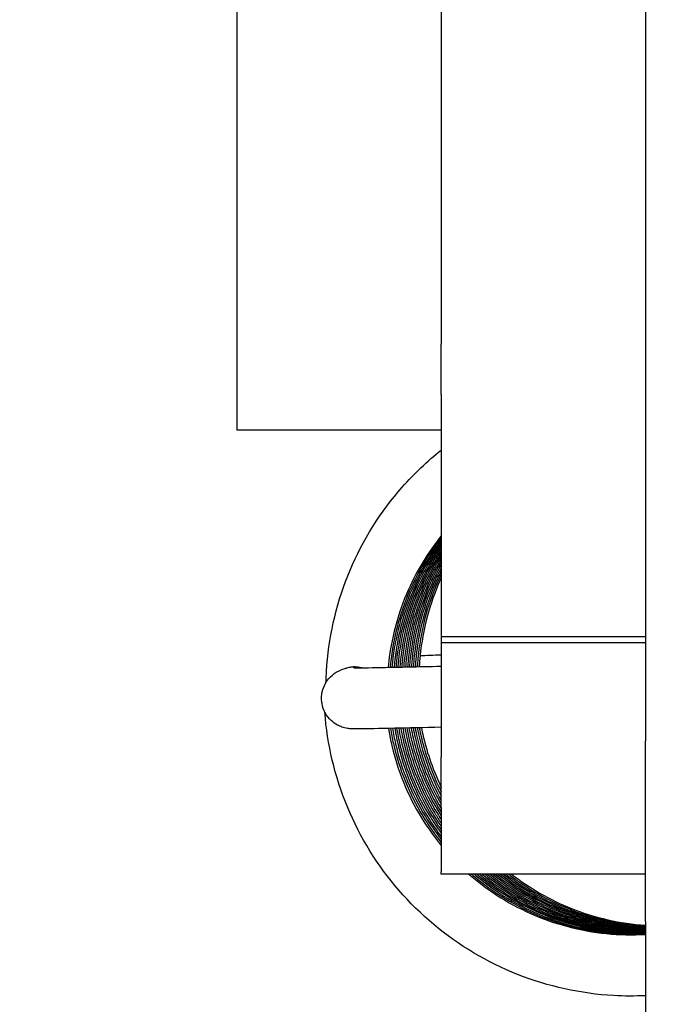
# Model space of a CAD drawing. Header units: millimetres. Extents: x 49320 to 60117, y -4209 to 20568.
# Tile 95 of 252: x 52280.15 to 52281.4, y 1683.23 to 1685.16. Entities that reach past the tile are written whole.
import ezdxf

# ---------------------------------------------------------------- set-up
doc = ezdxf.new("R2010")
doc.units = ezdxf.units.MM
doc.layers.add('_mt_hatch żelbet', color=8, linetype='Continuous', lineweight=9)
doc.layers.add('_mt_widok', color=253, linetype='Continuous')
doc.layers.add('ARCATA', color=4, linetype='Continuous')

# ---------------------------------------------------------------- blocks, each defined once
blk = doc.blocks.new('WINDA 1 DZ')
at = {"layer": 'ARCATA', "color": 5, "true_color": 0x1414ff}
for p, q in [((44.8, 83.8691), (44.8, 76.8148)), ((44.4, 82.562), (44.4, 77.6974)), ((44, 77.424), (44, 80.409)), ((44.4, 77.6974), (44.4, 77.6006)), ((44.4, 77.6006), (44.4, 77.5925)), ((44.4, 77.494), (44.4, 77.5925)), ((44.4, 77.494), (44.4, 77.0196)), ((44.4, 77.424), (44, 77.424)), ((44.4, 77.0196), (44.8, 77.0196)), ((44.4, 77.0196), (44.4, 77.0076)), ((44.4, 77.0196), (44.4, 77.0196)), ((44.4, 77.0196), (44.8, 77.0196)), ((44.4, 77.0076), (44.4, 76.7831)), ((44.4, 77.0076), (44.8, 77.0076)), ((44.2092, 76.956), (44.2141, 76.9574)), ((44.8, 76.4613), (44.8, 76.8148)), ((44.4, 76.6846), (44.4, 76.7831)), ((44.4, 76.6846), (44.4, 76.5584)), ((44.4, 76.5539), (44.4, 76.5584)), ((44.8, 76.5539), (44.4, 76.5539)), ((44.8, 76.4613), (44.8, 75.5401))]:
    blk.add_line(p, q, dxfattribs=at)
blk.add_arc((44.2306, 76.8999), 0.06, 76.5096, 109.856, dxfattribs=at)
for points, knots in [([(44.1743, 76.9296), (44.1745, 76.9409), (44.1751, 76.9522), (44.181, 77.0271), (44.1966, 77.0907), (44.2463, 77.2087), (44.2813, 77.2643), (44.3468, 77.3387), (44.3724, 77.3631), (44.4, 77.3851)], [1.1179359, 1.1179359, 1.1179359, 1.1179359, 1.1517985, 1.1517985, 1.343964, 1.343964, 1.5367564, 1.5367564, 1.6421894, 1.6421894, 1.6421894, 1.6421894]), ([(44.4, 77.2168), (44.3741, 77.1847), (44.3523, 77.149), (44.3149, 77.0649), (44.3015, 77.0144), (44.2963, 76.9622), (44.2962, 76.9607), (44.296, 76.9592)], [0.3413851, 0.3413851, 0.3413851, 0.3413851, 0.4652626, 0.4652626, 0.6186612, 0.6186612, 0.6232681, 0.6232681, 0.6232681, 0.6232681]), ([(44.4, 77.2131), (44.3753, 77.1816), (44.3545, 77.1467), (44.318, 77.0635), (44.3048, 77.013), (44.3, 76.9613), (44.2999, 76.9602), (44.2998, 76.9592)], [0.3465108, 0.3465108, 0.3465108, 0.3465108, 0.4668202, 0.4668202, 0.6201641, 0.6201641, 0.623223, 0.623223, 0.623223, 0.623223]), ([(44.4, 77.2089), (44.3756, 77.1767), (44.355, 77.1414), (44.3198, 77.0586), (44.3074, 77.009), (44.3034, 76.9593)], [0.3470255, 0.3470255, 0.3470255, 0.3470255, 0.4682115, 0.4682115, 0.6181503, 0.6181503, 0.6181503, 0.6181503]), ([(44.4, 77.2051), (44.3783, 77.1757), (44.3598, 77.1437), (44.3246, 77.0628), (44.3117, 77.0111), (44.3075, 76.9594)], [0.3590838, 0.3590838, 0.3590838, 0.3590838, 0.4686991, 0.4686991, 0.6249798, 0.6249798, 0.6249798, 0.6249798]), ([(44.4, 77.2008), (44.3818, 77.1755), (44.366, 77.1483), (44.3314, 77.073), (44.3173, 77.0216), (44.3118, 76.9665), (44.3115, 76.963), (44.3112, 76.9595)], [0.3703558, 0.3703558, 0.3703558, 0.3703558, 0.463821, 0.463821, 0.6201288, 0.6201288, 0.630692, 0.630692, 0.630692, 0.630692]), ([(44.4, 77.1965), (44.3834, 77.1727), (44.369, 77.1474), (44.3355, 77.0743), (44.3213, 77.0233), (44.3156, 76.9679), (44.3152, 76.9637), (44.3149, 76.9596)], [0.3741576, 0.3741576, 0.3741576, 0.3741576, 0.4611322, 0.4611322, 0.6163551, 0.6163551, 0.6289465, 0.6289465, 0.6289465, 0.6289465]), ([(44.4, 77.1921), (44.3839, 77.1684), (44.37, 77.1432), (44.3379, 77.0707), (44.3245, 77.0202), (44.3193, 76.9663), (44.319, 76.963), (44.3187, 76.9596)], [0.3802055, 0.3802055, 0.3802055, 0.3802055, 0.465972, 0.465972, 0.6192749, 0.6192749, 0.6292917, 0.6292917, 0.6292917, 0.6292917]), ([(44.4, 77.1874), (44.3851, 77.1647), (44.3721, 77.1407), (44.3409, 77.0692), (44.3278, 77.0187), (44.323, 76.9652), (44.3227, 76.9624), (44.3225, 76.9597)], [0.385522, 0.385522, 0.385522, 0.385522, 0.4669122, 0.4669122, 0.6203903, 0.6203903, 0.6286318, 0.6286318, 0.6286318, 0.6286318]), ([(44.4, 77.1825), (44.3865, 77.1612), (44.3747, 77.1389), (44.3443, 77.069), (44.3314, 77.018), (44.3267, 76.9646), (44.3265, 76.9622), (44.3264, 76.9598)], [0.3904095, 0.3904095, 0.3904095, 0.3904095, 0.4657616, 0.4657616, 0.6201185, 0.6201185, 0.6273541, 0.6273541, 0.6273541, 0.6273541]), ([(44.4, 77.1773), (44.3884, 77.1584), (44.3781, 77.1388), (44.3486, 77.0715), (44.3355, 77.0203), (44.3306, 76.966), (44.3303, 76.9629), (44.3301, 76.9599)], [0.3970787, 0.3970787, 0.3970787, 0.3970787, 0.463463, 0.463463, 0.618489, 0.618489, 0.6277257, 0.6277257, 0.6277257, 0.6277257]), ([(44.4, 77.1721), (44.3906, 77.1563), (44.3821, 77.1399), (44.3537, 77.0764), (44.3402, 77.0255), (44.3347, 76.9697), (44.3343, 76.9648), (44.3339, 76.96)], [0.4063614, 0.4063614, 0.4063614, 0.4063614, 0.4616027, 0.4616027, 0.6160504, 0.6160504, 0.6306776, 0.6306776, 0.6306776, 0.6306776]), ([(44.4, 77.1666), (44.3921, 77.1528), (44.3849, 77.1386), (44.3576, 77.0775), (44.3442, 77.027), (44.3385, 76.9709), (44.3381, 76.9655), (44.3377, 76.96)], [0.4165514, 0.4165514, 0.4165514, 0.4165514, 0.4643884, 0.4643884, 0.6179559, 0.6179559, 0.6342901, 0.6342901, 0.6342901, 0.6342901]), ([(44.4, 77.1608), (44.3932, 77.1484), (44.387, 77.1358), (44.3608, 77.0764), (44.3475, 77.0259), (44.3422, 76.9702), (44.3418, 76.9652), (44.3415, 76.9601)], [0.4241933, 0.4241933, 0.4241933, 0.4241933, 0.466495, 0.466495, 0.6197923, 0.6197923, 0.6350034, 0.6350034, 0.6350034, 0.6350034]), ([(44.4, 77.1544), (44.3958, 77.1465), (44.3918, 77.1385), (44.3665, 77.0834), (44.3523, 77.0322), (44.3462, 76.9739), (44.3457, 76.9671), (44.3453, 76.9602)], [0.4355208, 0.4355208, 0.4355208, 0.4355208, 0.4624373, 0.4624373, 0.6182445, 0.6182445, 0.6389089, 0.6389089, 0.6389089, 0.6389089]), ([(44.4, 77.1483), (44.3958, 77.1399), (44.3918, 77.1314), (44.3675, 77.0758), (44.3546, 77.0247), (44.3497, 76.9691), (44.3494, 76.9647), (44.3492, 76.9603)], [0.436966, 0.436966, 0.436966, 0.436966, 0.4651034, 0.4651034, 0.6198218, 0.6198218, 0.6331414, 0.6331414, 0.6331414, 0.6331414]), ([(44.4, 77.1417), (44.3975, 77.1365), (44.3951, 77.1312), (44.372, 77.0789), (44.3589, 77.0278), (44.3537, 76.9712), (44.3533, 76.9658), (44.353, 76.9604)], [0.4454939, 0.4454939, 0.4454939, 0.4454939, 0.4628592, 0.4628592, 0.6177643, 0.6177643, 0.6340459, 0.6340459, 0.6340459, 0.6340459]), ([(44.4, 77.1346), (44.3993, 77.1332), (44.3987, 77.1318), (44.3771, 77.0837), (44.3637, 77.033), (44.3577, 76.9749), (44.3572, 76.9677), (44.3568, 76.9605)], [0.4575268, 0.4575268, 0.4575268, 0.4575268, 0.4622387, 0.4622387, 0.6162953, 0.6162953, 0.6380891, 0.6380891, 0.6380891, 0.6380891]), ([(44.2286, 76.9581), (44.2286, 76.9581), (44.2286, 76.9581), (44.2287, 76.9581), (44.23, 76.9581), (44.2365, 76.9581), (44.2453, 76.9582), (44.2757, 76.9587), (44.3026, 76.9593), (44.355, 76.9604), (44.3766, 76.9609), (44.4, 76.9615)], [0.115468, 0.115468, 0.115468, 0.115468, 0.1175325, 0.1175325, 0.1573244, 0.1573244, 0.262332, 0.262332, 0.4264908, 0.4264908, 0.5210565, 0.5210565, 0.5210565, 0.5210565]), ([(44.1655, 76.8968), (44.1653, 76.9032), (44.1662, 76.9098), (44.17, 76.9221), (44.173, 76.9281), (44.1805, 76.9386), (44.1852, 76.9433), (44.193, 76.9489), (44.1957, 76.9505), (44.202, 76.9537), (44.2058, 76.9551), (44.2092, 76.956)], [0, 0, 0, 0, 0.0193053, 0.0193053, 0.03874111, 0.03874111, 0.05819026, 0.05819026, 0.06769894, 0.06769894, 0.07980539, 0.07980539, 0.07980539, 0.07980539]), ([(44.2438, 76.9582), (44.2389, 76.9593), (44.2339, 76.9598), (44.2238, 76.9596), (44.2189, 76.9588), (44.2141, 76.9574)], [0.07785228, 0.07785228, 0.07785228, 0.07785228, 0.09295324, 0.09295324, 0.10797184, 0.10797184, 0.10797184, 0.10797184]), ([(44.4, 76.8418), (44.365, 76.8409), (44.3341, 76.8402), (44.2777, 76.8391), (44.2545, 76.8386), (44.2351, 76.8384), (44.2311, 76.8384), (44.2262, 76.8385), (44.2251, 76.8385), (44.2217, 76.8387), (44.221, 76.8387), (44.2191, 76.8389), (44.2178, 76.839), (44.2147, 76.8395), (44.2127, 76.8399), (44.209, 76.8409), (44.2072, 76.8414), (44.2025, 76.8431), (44.1996, 76.8444), (44.1923, 76.8483), (44.1881, 76.8513), (44.1798, 76.8591), (44.1759, 76.8642), (44.1697, 76.8754), (44.1675, 76.8816), (44.1659, 76.8909), (44.1656, 76.8939), (44.1655, 76.8968)], [1.3222991, 1.3222991, 1.3222991, 1.3222991, 1.4647174, 1.4647174, 1.6407969, 1.6407969, 1.7100143, 1.7100143, 1.7423112, 1.7423112, 1.7492942, 1.7492942, 1.7564754, 1.7564754, 1.7632934, 1.7632934, 1.769265, 1.769265, 1.7788987, 1.7788987, 1.7941799, 1.7941799, 1.813092, 1.813092, 1.8325381, 1.8325381, 1.8413651, 1.8413651, 1.8413651, 1.8413651]), ([(44.8, 76.3156), (44.7793, 76.3146), (44.7585, 76.3146), (44.6737, 76.3193), (44.6093, 76.3335), (44.4903, 76.3807), (44.434, 76.4141), (44.3364, 76.496), (44.2937, 76.5453), (44.2263, 76.654), (44.2012, 76.715), (44.1791, 76.8083), (44.1742, 76.8398), (44.1719, 76.8715)], [0.1331633, 0.1331633, 0.1331633, 0.1331633, 0.195209, 0.195209, 0.3882462, 0.3882462, 0.5799077, 0.5799077, 0.7711951, 0.7711951, 0.9643001, 0.9643001, 1.0595774, 1.0595774, 1.0595774, 1.0595774]), ([(44.2964, 76.8395), (44.3012, 76.8093), (44.309, 76.7795), (44.3369, 76.7027), (44.3626, 76.6567), (44.3964, 76.6143), (44.3982, 76.6121), (44.4, 76.6099)], [0.0624779, 0.0624779, 0.0624779, 0.0624779, 0.153987, 0.153987, 0.3084325, 0.3084325, 0.3170717, 0.3170717, 0.3170717, 0.3170717]), ([(44.3004, 76.8395), (44.302, 76.8295), (44.3039, 76.8196), (44.3175, 76.7599), (44.3371, 76.7113), (44.3746, 76.6496), (44.3867, 76.6322), (44.4, 76.6157)], [0.743127, 0.743127, 0.743127, 0.743127, 0.7735142, 0.7735142, 0.9273372, 0.9273372, 0.9906713, 0.9906713, 0.9906713, 0.9906713]), ([(44.3044, 76.8396), (44.3061, 76.8294), (44.3081, 76.8193), (44.3219, 76.7592), (44.342, 76.7104), (44.3784, 76.6511), (44.3888, 76.636), (44.4, 76.6217)], [0.7430992, 0.7430992, 0.7430992, 0.7430992, 0.7740334, 0.7740334, 0.9288566, 0.9288566, 0.9834344, 0.9834344, 0.9834344, 0.9834344]), ([(44.3088, 76.8397), (44.3109, 76.8275), (44.3134, 76.8153), (44.3289, 76.7528), (44.3496, 76.7035), (44.3845, 76.6484), (44.392, 76.6376), (44.4, 76.6271)], [0.7381292, 0.7381292, 0.7381292, 0.7381292, 0.7753169, 0.7753169, 0.9321109, 0.9321109, 0.9715961, 0.9715961, 0.9715961, 0.9715961]), ([(44.3125, 76.8398), (44.3143, 76.8289), (44.3165, 76.818), (44.3311, 76.7571), (44.3518, 76.7083), (44.3858, 76.6542), (44.3927, 76.6441), (44.4, 76.6343)], [0.7448847, 0.7448847, 0.7448847, 0.7448847, 0.7781106, 0.7781106, 0.9335522, 0.9335522, 0.9702224, 0.9702224, 0.9702224, 0.9702224]), ([(44.3166, 76.8399), (44.3178, 76.8329), (44.3191, 76.8259), (44.3315, 76.7682), (44.3511, 76.7185), (44.3848, 76.6626), (44.3921, 76.6514), (44.4, 76.6405)], [0.7505836, 0.7505836, 0.7505836, 0.7505836, 0.7719468, 0.7719468, 0.9282706, 0.9282706, 0.9684637, 0.9684637, 0.9684637, 0.9684637]), ([(44.3207, 76.84), (44.3218, 76.8333), (44.3231, 76.8267), (44.3354, 76.7698), (44.3546, 76.7205), (44.387, 76.6662), (44.3933, 76.6564), (44.4, 76.6468)], [0.7488355, 0.7488355, 0.7488355, 0.7488355, 0.7690383, 0.7690383, 0.9242572, 0.9242572, 0.9591849, 0.9591849, 0.9591849, 0.9591849]), ([(44.3246, 76.8401), (44.326, 76.8319), (44.3276, 76.8239), (44.3409, 76.7659), (44.3606, 76.7172), (44.3914, 76.6668), (44.3956, 76.6602), (44.4, 76.6537)], [0.7491659, 0.7491659, 0.7491659, 0.7491659, 0.7738736, 0.7738736, 0.9280363, 0.9280363, 0.951586, 0.951586, 0.951586, 0.951586]), ([(44.3286, 76.8401), (44.3301, 76.8318), (44.3318, 76.8235), (44.3453, 76.7651), (44.3655, 76.7163), (44.3949, 76.6684), (44.3974, 76.6645), (44.4, 76.6606)], [0.7485236, 0.7485236, 0.7485236, 0.7485236, 0.7740005, 0.7740005, 0.9289281, 0.9289281, 0.9429502, 0.9429502, 0.9429502, 0.9429502]), ([(44.3326, 76.8402), (44.3342, 76.8317), (44.3359, 76.8232), (44.3497, 76.7648), (44.3699, 76.7163), (44.3979, 76.671), (44.3989, 76.6693), (44.4, 76.6676)], [0.7472524, 0.7472524, 0.7472524, 0.7472524, 0.7733466, 0.7733466, 0.9276826, 0.9276826, 0.9335766, 0.9335766, 0.9335766, 0.9335766]), ([(44.3366, 76.8403), (44.3381, 76.8322), (44.3398, 76.8241), (44.3535, 76.7668), (44.3733, 76.7189), (44.3998, 76.6754), (44.3999, 76.6753), (44.4, 76.6751)], [0.7476132, 0.7476132, 0.7476132, 0.7476132, 0.7724466, 0.7724466, 0.9248508, 0.9248508, 0.9254725, 0.9254725, 0.9254725, 0.9254725]), ([(44.3408, 76.8404), (44.342, 76.8339), (44.3433, 76.8274), (44.3558, 76.7725), (44.3746, 76.7252), (44.4, 76.6823)], [0.7505687, 0.7505687, 0.7505687, 0.7505687, 0.7704131, 0.7704131, 0.9201174, 0.9201174, 0.9201174, 0.9201174]), ([(44.3448, 76.8405), (44.346, 76.8344), (44.3472, 76.8283), (44.3591, 76.7762), (44.3765, 76.7311), (44.4, 76.6901)], [0.7541865, 0.7541865, 0.7541865, 0.7541865, 0.7729031, 0.7729031, 0.9149736, 0.9149736, 0.9149736, 0.9149736]), ([(44.3489, 76.8406), (44.3501, 76.8343), (44.3514, 76.8281), (44.3626, 76.779), (44.3786, 76.7369), (44.4, 76.6982)], [0.7549198, 0.7549198, 0.7549198, 0.7549198, 0.7739828, 0.7739828, 0.9067164, 0.9067164, 0.9067164, 0.9067164]), ([(44.3529, 76.8407), (44.3537, 76.8366), (44.3545, 76.8326), (44.3646, 76.7863), (44.3798, 76.7449), (44.4, 76.7065)], [0.7588473, 0.7588473, 0.7588473, 0.7588473, 0.7712312, 0.7712312, 0.9014051, 0.9014051, 0.9014051, 0.9014051]), ([(44.3569, 76.8408), (44.3582, 76.8342), (44.3596, 76.8277), (44.3698, 76.7847), (44.383, 76.7488), (44.4, 76.715)], [0.7530789, 0.7530789, 0.7530789, 0.7530789, 0.7730907, 0.7730907, 0.8862724, 0.8862724, 0.8862724, 0.8862724]), ([(44.361, 76.8409), (44.3621, 76.8351), (44.3634, 76.8294), (44.3727, 76.7895), (44.3846, 76.7558), (44.4, 76.7239)], [0.753987, 0.753987, 0.753987, 0.753987, 0.7715363, 0.7715363, 0.8774844, 0.8774844, 0.8774844, 0.8774844]), ([(44.4543, 76.5539), (44.471, 76.5392), (44.4888, 76.5257), (44.5502, 76.4854), (44.5983, 76.4641), (44.6971, 76.4378), (44.7491, 76.4327), (44.8, 76.4357)], [0.3949212, 0.3949212, 0.3949212, 0.3949212, 0.4615509, 0.4615509, 0.6158213, 0.6158213, 0.7689698, 0.7689698, 0.7689698, 0.7689698]), ([(44.4593, 76.5539), (44.4604, 76.553), (44.4615, 76.552), (44.5017, 76.5177), (44.5469, 76.4904), (44.6421, 76.4518), (44.6932, 76.4401), (44.7628, 76.4358), (44.7814, 76.4357), (44.8, 76.4366)], [1.0762874, 1.0762874, 1.0762874, 1.0762874, 1.0806446, 1.0806446, 1.235383, 1.235383, 1.3892639, 1.3892639, 1.4448801, 1.4448801, 1.4448801, 1.4448801]), ([(44.4645, 76.5539), (44.4658, 76.5528), (44.4672, 76.5516), (44.5076, 76.5176), (44.5525, 76.4906), (44.6477, 76.4523), (44.6993, 76.4409), (44.7671, 76.4369), (44.7836, 76.4368), (44.8, 76.4375)], [1.0768927, 1.0768927, 1.0768927, 1.0768927, 1.0821945, 1.0821945, 1.2358985, 1.2358985, 1.3907483, 1.3907483, 1.439967, 1.439967, 1.439967, 1.439967]), ([(44.4696, 76.5539), (44.4738, 76.5504), (44.478, 76.547), (44.5209, 76.5131), (44.5647, 76.4881), (44.6601, 76.4513), (44.7133, 76.4399), (44.7774, 76.4377), (44.7887, 76.4377), (44.8, 76.4381)], [1.0724452, 1.0724452, 1.0724452, 1.0724452, 1.0887328, 1.0887328, 1.2370177, 1.2370177, 1.3961538, 1.3961538, 1.4299507, 1.4299507, 1.4299507, 1.4299507]), ([(44.4747, 76.5539), (44.4762, 76.5526), (44.4777, 76.5513), (44.5191, 76.5168), (44.5652, 76.49), (44.6609, 76.4533), (44.7114, 76.4425), (44.7745, 76.4391), (44.7872, 76.439), (44.8, 76.4393)], [1.0799257, 1.0799257, 1.0799257, 1.0799257, 1.0859435, 1.0859435, 1.2421233, 1.2421233, 1.3937748, 1.3937748, 1.4320139, 1.4320139, 1.4320139, 1.4320139]), ([(44.48, 76.5539), (44.518, 76.5216), (44.5617, 76.4951), (44.6546, 76.4573), (44.7049, 76.4454), (44.7701, 76.4405), (44.785, 76.4401), (44.8, 76.4404)], [1.0864386, 1.0864386, 1.0864386, 1.0864386, 1.2363496, 1.2363496, 1.3880276, 1.3880276, 1.4327798, 1.4327798, 1.4327798, 1.4327798]), ([(44.4851, 76.5539), (44.5225, 76.5225), (44.5653, 76.4967), (44.6576, 76.4585), (44.7087, 76.4463), (44.7731, 76.4417), (44.7865, 76.4413), (44.8, 76.4415)], [1.085331, 1.085331, 1.085331, 1.085331, 1.2320462, 1.2320462, 1.3858266, 1.3858266, 1.4261538, 1.4261538, 1.4261538, 1.4261538]), ([(44.4902, 76.5539), (44.5284, 76.5221), (44.5722, 76.4961), (44.6658, 76.4582), (44.7171, 76.4466), (44.7788, 76.4428), (44.7894, 76.4425), (44.8, 76.4426)], [1.0863297, 1.0863297, 1.0863297, 1.0863297, 1.2357051, 1.2357051, 1.389952, 1.389952, 1.4216348, 1.4216348, 1.4216348, 1.4216348]), ([(44.4955, 76.5539), (44.5338, 76.5223), (44.5776, 76.4963), (44.6716, 76.4587), (44.7233, 76.4474), (44.7831, 76.4439), (44.7915, 76.4437), (44.8, 76.4436)], [1.0864014, 1.0864014, 1.0864014, 1.0864014, 1.2359062, 1.2359062, 1.3907915, 1.3907915, 1.4161134, 1.4161134, 1.4161134, 1.4161134]), ([(44.5007, 76.5539), (44.5392, 76.5224), (44.583, 76.4965), (44.6769, 76.4595), (44.7283, 76.4483), (44.7863, 76.4451), (44.7932, 76.4448), (44.8, 76.4447)], [1.085876, 1.085876, 1.085876, 1.085876, 1.235302, 1.235302, 1.3894806, 1.3894806, 1.4099819, 1.4099819, 1.4099819, 1.4099819]), ([(44.5058, 76.5539), (44.5436, 76.5233), (44.5865, 76.4981), (44.6798, 76.4608), (44.7318, 76.4491), (44.7891, 76.4462), (44.7945, 76.446), (44.8, 76.4459)], [1.0868561, 1.0868561, 1.0868561, 1.0868561, 1.2329944, 1.2329944, 1.3890146, 1.3890146, 1.4054449, 1.4054449, 1.4054449, 1.4054449]), ([(44.5111, 76.5539), (44.5478, 76.5242), (44.5894, 76.4998), (44.6803, 76.463), (44.7312, 76.4512), (44.788, 76.4475), (44.794, 76.4472), (44.8, 76.4471)], [1.0906125, 1.0906125, 1.0906125, 1.0906125, 1.2323669, 1.2323669, 1.3855732, 1.3855732, 1.4035264, 1.4035264, 1.4035264, 1.4035264]), ([(44.5163, 76.5539), (44.5526, 76.5247), (44.5937, 76.5007), (44.6841, 76.4641), (44.7352, 76.4523), (44.7908, 76.4487), (44.7954, 76.4485), (44.8, 76.4483)], [1.0949083, 1.0949083, 1.0949083, 1.0949083, 1.2348036, 1.2348036, 1.3884001, 1.3884001, 1.4022365, 1.4022365, 1.4022365, 1.4022365]), ([(44.5215, 76.5539), (44.5579, 76.525), (44.5989, 76.5012), (44.6896, 76.4646), (44.7411, 76.4531), (44.795, 76.4498), (44.7975, 76.4497), (44.8, 76.4496)], [1.0963698, 1.0963698, 1.0963698, 1.0963698, 1.2358319, 1.2358319, 1.3904858, 1.3904858, 1.3980621, 1.3980621, 1.3980621, 1.3980621]), ([(44.5267, 76.5539), (44.5615, 76.5264), (44.6004, 76.5035), (44.6882, 76.4675), (44.7387, 76.4555), (44.7928, 76.4513), (44.7964, 76.4511), (44.8, 76.4509)], [1.100988, 1.100988, 1.100988, 1.100988, 1.2339145, 1.2339145, 1.3863034, 1.3863034, 1.3971185, 1.3971185, 1.3971185, 1.3971185]), ([(44.5321, 76.5539), (44.5686, 76.5253), (44.6095, 76.5018), (44.6993, 76.4664), (44.7497, 76.4553), (44.8, 76.4522)], [1.0960901, 1.0960901, 1.0960901, 1.0960901, 1.2350633, 1.2350633, 1.3864475, 1.3864475, 1.3864475, 1.3864475]), ([(44.5374, 76.5539), (44.5731, 76.5261), (44.6131, 76.5032), (44.7011, 76.4682), (44.7505, 76.4569), (44.8, 76.4535)], [1.0977415, 1.0977415, 1.0977415, 1.0977415, 1.2335081, 1.2335081, 1.3824593, 1.3824593, 1.3824593, 1.3824593])]:
    blk.add_open_spline(points, degree=3, knots=knots, dxfattribs=at)
blk.add_open_spline([(44.3585, 76.9823), (44.3707, 76.9827), (44.3846, 76.9832), (44.4, 76.9837)], degree=3, dxfattribs=at)

msp = doc.modelspace()

# ---------------------------------------------------------------- hatches: boundary and pattern name
at = {"layer": '_mt_hatch żelbet', "ltscale": 2, "transparency": 33554687}
h = msp.add_hatch(dxfattribs=at)
h.set_pattern_fill('ANSI36', color=8)
h.set_pattern_definition([(45, (55916.924, 5082.696), (1.683798, 6.173926), [7.9375, -1.5875, 0, -1.5875])])
edge = h.paths.add_edge_path()
edge.add_line((52283.3224, 1621.9329), (52251.5763, 1621.9329))
edge.add_line((52251.5763, 1621.9329), (52251.5763, 1704.3329))
edge.add_line((52251.5763, 1704.3329), (52249.7263, 1704.3329))
edge.add_line((52249.7263, 1704.3329), (52249.6763, 1704.3829))
edge.add_arc((52249.6263, 1704.3829), 0.05, 0, 90)
edge.add_line((52249.6263, 1704.4329), (52247.1263, 1704.4329))
edge.add_line((52247.1263, 1704.4329), (52247.1263, 1704.3579))
edge.add_line((52247.1263, 1704.3579), (52247.1013, 1704.3329))
edge.add_line((52247.1013, 1704.3329), (52246.9013, 1704.3329))
edge.add_line((52246.9013, 1704.3329), (52246.8763, 1704.3579))
edge.add_line((52246.8763, 1704.3579), (52246.8763, 1704.4329))
edge.add_line((52246.8763, 1704.4329), (52246.8263, 1704.4329))
edge.add_line((52246.8263, 1704.4329), (52246.8263, 1705.4329))
edge.add_line((52246.8263, 1705.4329), (52246.8763, 1705.4329))
edge.add_line((52246.8763, 1705.4329), (52246.8763, 1705.5079))
edge.add_line((52246.8763, 1705.5079), (52246.9013, 1705.5329))
edge.add_line((52246.9013, 1705.5329), (52247.1013, 1705.5329))
edge.add_line((52247.1013, 1705.5329), (52247.1263, 1705.5079))
edge.add_line((52247.1263, 1705.5079), (52247.1263, 1705.4329))
edge.add_line((52247.1263, 1705.4329), (52249.6263, 1705.4329))
edge.add_arc((52249.6263, 1705.4829), 0.05, 270, 360)
edge.add_line((52249.6763, 1705.4829), (52249.7263, 1705.5329))
edge.add_line((52249.7263, 1705.5329), (52251.5763, 1705.5329))
edge.add_line((52251.5763, 1705.5329), (52251.5763, 1712.3329))
edge.add_line((52251.5763, 1712.3329), (52249.7263, 1712.3329))
edge.add_line((52249.7263, 1712.3329), (52249.6763, 1712.3829))
edge.add_arc((52249.6263, 1712.3829), 0.05, 0, 90)
edge.add_line((52249.6263, 1712.4329), (52247.1263, 1712.4329))
edge.add_line((52247.1263, 1712.4329), (52247.1263, 1712.3579))
edge.add_line((52247.1263, 1712.3579), (52247.1013, 1712.3329))
edge.add_line((52247.1013, 1712.3329), (52246.9013, 1712.3329))
edge.add_line((52246.9013, 1712.3329), (52246.8763, 1712.3579))
edge.add_line((52246.8763, 1712.3579), (52246.8763, 1712.4329))
edge.add_line((52246.8763, 1712.4329), (52246.8263, 1712.4329))
edge.add_line((52246.8263, 1712.4329), (52246.8263, 1712.3079))
edge.add_arc((52246.8013, 1712.3079), 0.025, 270, 360, ccw=False)
edge.add_line((52246.8013, 1712.2829), (52245.4513, 1712.2829))
edge.add_arc((52245.4513, 1712.3079), 0.025, 180, 270, ccw=False)
edge.add_line((52245.4263, 1712.33), (52245.4263, 1712.429))
edge.add_line((52245.4263, 1712.429), (52244.1918, 1712.3329))
edge.add_arc((52244.1763, 1712.5323), 0.2, 180, 274.4517, ccw=False)
edge.add_line((52243.9763, 1712.5323), (52243.9763, 1713.3335))
edge.add_arc((52244.1763, 1713.3335), 0.2, 85.5483, 180, ccw=False)
edge.add_line((52244.1918, 1713.5329), (52245.4263, 1713.4368))
edge.add_line((52245.4263, 1713.4368), (52245.4263, 1713.5573))
edge.add_arc((52245.4513, 1713.5579), 0.025, 90, 180, ccw=False)
edge.add_line((52245.4513, 1713.5829), (52246.8013, 1713.5829))
edge.add_arc((52246.8013, 1713.5579), 0.025, 0, 90, ccw=False)
edge.add_line((52246.8263, 1713.5579), (52246.8263, 1713.4329))
edge.add_line((52246.8263, 1713.4329), (52246.8763, 1713.4329))
edge.add_line((52246.8763, 1713.4329), (52246.8763, 1713.5079))
edge.add_line((52246.8763, 1713.5079), (52246.9013, 1713.5329))
edge.add_line((52246.9013, 1713.5329), (52247.1013, 1713.5329))
edge.add_line((52247.1013, 1713.5329), (52247.1263, 1713.5079))
edge.add_line((52247.1263, 1713.5079), (52247.1263, 1713.4329))
edge.add_line((52247.1263, 1713.4329), (52249.6263, 1713.4329))
edge.add_arc((52249.6263, 1713.4829), 0.05, 270, 360)
edge.add_line((52249.6763, 1713.4829), (52249.7263, 1713.5329))
edge.add_line((52249.7263, 1713.5329), (52251.5763, 1713.5329))
edge.add_line((52251.5763, 1713.5329), (52251.5763, 1778.6829))
edge.add_line((52251.5763, 1778.6829), (52249.7263, 1778.6829))
edge.add_line((52249.7263, 1778.6829), (52249.6763, 1778.7329))
edge.add_arc((52249.6263, 1778.7329), 0.05, 0, 90)
edge.add_line((52249.6263, 1778.7829), (52247.1263, 1778.7829))
edge.add_line((52247.1263, 1778.7829), (52247.1263, 1778.7079))
edge.add_line((52247.1263, 1778.7079), (52247.1013, 1778.6829))
edge.add_line((52247.1013, 1778.6829), (52246.9013, 1778.6829))
edge.add_line((52246.9013, 1778.6829), (52246.8763, 1778.7079))
edge.add_line((52246.8763, 1778.7079), (52246.8763, 1778.7829))
edge.add_line((52246.8763, 1778.7829), (52246.8263, 1778.7829))
edge.add_line((52246.8263, 1778.7829), (52246.8263, 1778.6579))
edge.add_arc((52246.8013, 1778.6579), 0.025, 270, 360, ccw=False)
edge.add_line((52246.8013, 1778.6329), (52245.4513, 1778.6329))
edge.add_arc((52245.4513, 1778.6579), 0.025, 180, 270, ccw=False)
edge.add_line((52245.4263, 1778.6579), (52245.4263, 1778.779))
edge.add_line((52245.4263, 1778.779), (52244.6918, 1778.6829))
edge.add_arc((52244.6763, 1778.8823), 0.2, 180, 274.4517, ccw=False)
edge.add_line((52244.4763, 1778.8823), (52244.4763, 1779.6835))
edge.add_arc((52244.6763, 1779.6835), 0.2, 85.5483, 180, ccw=False)
edge.add_line((52244.6918, 1779.8829), (52245.4263, 1779.7868))
edge.add_line((52245.4263, 1779.7868), (52245.4263, 1779.9079))
edge.add_arc((52245.4513, 1779.9079), 0.025, 90, 180, ccw=False)
edge.add_line((52245.4513, 1779.9329), (52246.8013, 1779.9329))
edge.add_arc((52246.8013, 1779.9079), 0.025, 0, 90, ccw=False)
edge.add_line((52246.8263, 1779.9079), (52246.8263, 1779.7829))
edge.add_line((52246.8263, 1779.7829), (52246.8763, 1779.7829))
edge.add_line((52246.8763, 1779.7829), (52246.8763, 1779.8579))
edge.add_line((52246.8763, 1779.8579), (52246.9013, 1779.8829))
edge.add_line((52246.9013, 1779.8829), (52247.1013, 1779.8829))
edge.add_line((52247.1013, 1779.8829), (52247.1263, 1779.8579))
edge.add_line((52247.1263, 1779.8579), (52247.1263, 1779.7829))
edge.add_line((52247.1263, 1779.7829), (52249.6263, 1779.7829))
edge.add_arc((52249.6263, 1779.8329), 0.05, 270, 360)
edge.add_line((52249.6763, 1779.8329), (52249.7263, 1779.8829))
edge.add_line((52249.7263, 1779.8829), (52251.5763, 1779.8829))
edge.add_line((52251.5763, 1779.8829), (52251.5763, 1788.7829))
edge.add_line((52251.5763, 1788.7829), (52249.7263, 1788.7829))
edge.add_line((52249.7263, 1788.7829), (52249.6763, 1788.8329))
edge.add_arc((52249.6263, 1788.8329), 0.05, 0, 90)
edge.add_line((52249.6263, 1788.8829), (52247.1263, 1788.8829))
edge.add_line((52247.1263, 1788.8829), (52247.1263, 1788.8079))
edge.add_line((52247.1263, 1788.8079), (52247.1013, 1788.7829))
edge.add_line((52247.1013, 1788.7829), (52246.9013, 1788.7829))
edge.add_line((52246.9013, 1788.7829), (52246.8763, 1788.8079))
edge.add_line((52246.8763, 1788.8079), (52246.8763, 1788.8829))
edge.add_line((52246.8763, 1788.8829), (52246.8263, 1788.8829))
edge.add_line((52246.8263, 1788.8829), (52246.8263, 1788.7579))
edge.add_arc((52246.8013, 1788.7579), 0.025, 270, 360, ccw=False)
edge.add_line((52246.8013, 1788.7329), (52246.4455, 1788.7329))
edge.add_spline(control_points=[(52246.4364, 1788.7439), (52246.4364, 1788.7439), (52246.4363, 1788.744), (52246.4357, 1788.7442), (52246.4348, 1788.7446), (52246.4317, 1788.7456), (52246.4291, 1788.7463), (52246.4222, 1788.7479), (52246.4176, 1788.7487), (52246.4069, 1788.7502), (52246.4009, 1788.7509), (52246.3886, 1788.7517), (52246.3824, 1788.7519), (52246.3763, 1788.7519)], knot_values=[0.024008, 0.024008, 0.024008, 0.024008, 0.028269, 0.028269, 0.039404, 0.039404, 0.055597, 0.055597, 0.075883, 0.075883, 0.097542, 0.097542, 0.117485, 0.117485, 0.117485, 0.117485], degree=3, periodic=0)
edge.add_line((52246.3763, 1788.7519), (52245.5763, 1788.7519))
edge.add_spline(control_points=[(52245.5763, 1788.7346), (52245.5705, 1788.7346), (52245.5646, 1788.7347), (52245.5452, 1788.7349), (52245.5321, 1788.7352), (52245.5073, 1788.7364), (52245.4957, 1788.7373), (52245.4748, 1788.74), (52245.4654, 1788.7419), (52245.4509, 1788.7472), (52245.4454, 1788.7499), (52245.4364, 1788.7573), (52245.4329, 1788.7612), (52245.4277, 1788.7711), (52245.4263, 1788.7771), (52245.4263, 1788.7826)], knot_values=[0, 0, 0, 0, 0.0173, 0.0173, 0.057137, 0.057137, 0.096974, 0.096974, 0.13681, 0.13681, 0.163111, 0.163111, 0.180869, 0.180869, 0.199184, 0.199184, 0.199184, 0.199184], degree=3, periodic=0)
edge.add_line((52245.4263, 1788.7826), (52245.4263, 1788.879))
edge.add_line((52245.4263, 1788.879), (52244.6918, 1788.7829))
edge.add_arc((52244.6763, 1788.9823), 0.2, 180, 274.4517, ccw=False)
edge.add_line((52244.4763, 1788.9823), (52244.4763, 1789.7835))
edge.add_arc((52244.6763, 1789.7835), 0.2, 85.5483, 180, ccw=False)
edge.add_line((52244.6918, 1789.9829), (52245.4263, 1789.8868))
edge.add_line((52245.4263, 1789.8868), (52245.4263, 1790.0079))
edge.add_arc((52245.4513, 1790.0079), 0.025, 90, 180, ccw=False)
edge.add_line((52245.4513, 1790.0329), (52246.8013, 1790.0329))
edge.add_arc((52246.8013, 1790.0079), 0.025, 0, 90, ccw=False)
edge.add_line((52246.8263, 1790.0079), (52246.8263, 1789.8829))
edge.add_line((52246.8263, 1789.8829), (52246.8763, 1789.8829))
edge.add_line((52246.8763, 1789.8829), (52246.8763, 1789.9579))
edge.add_line((52246.8763, 1789.9579), (52246.9013, 1789.9829))
edge.add_line((52246.9013, 1789.9829), (52247.1013, 1789.9829))
edge.add_line((52247.1013, 1789.9829), (52247.1263, 1789.9579))
edge.add_line((52247.1263, 1789.9579), (52247.1263, 1789.8829))
edge.add_line((52247.1263, 1789.8829), (52249.6263, 1789.8829))
edge.add_arc((52249.6263, 1789.9329), 0.05, 270, 360)
edge.add_line((52249.6763, 1789.9329), (52249.7263, 1789.9829))
edge.add_line((52249.7263, 1789.9829), (52251.5763, 1789.9829))
edge.add_line((52251.5763, 1789.9829), (52251.5763, 1815.9329))
edge.add_line((52251.5763, 1815.9329), (52283.3224, 1815.9329))
edge.add_line((52283.3224, 1815.9329), (52283.3224, 1830.8324))
edge.add_line((52283.3224, 1830.8324), (52236.5763, 1830.8324))
edge.add_line((52236.5763, 1830.8324), (52236.5763, 1606.9329))
edge.add_line((52236.5763, 1606.9329), (52283.3224, 1606.9329))
edge.add_line((52283.3224, 1606.9328), (52283.3224, 1621.9329))
h.paths.add_polyline_path([(52431.5763, 1830.8324), (52283.3224, 1830.8324), (52283.3224, 1815.9329), (52416.5763, 1815.9329), (52416.5713, 1715.8329), (52416.5713, 1716.7329), (52415.3013, 1716.7329), (52414.9013, 1716.7329), (52415.9013, 1715.7329), (52415.9013, 1702.1329), (52414.9013, 1701.1329), (52415.3013, 1701.1329), (52416.5713, 1701.1329), (52416.5763, 1702.0329), (52416.5763, 1632.9329), (52431.5763, 1617.9329)])
h.paths.add_polyline_path([(52394.7763, 1630.2866), (52434.3763, 1630.2866)])
h.paths.add_polyline_path([(52431.5763, 1606.9329), (52431.5763, 1617.9329), (52416.5763, 1632.9329), (52416.5763, 1621.9329), (52409.5763, 1621.9329), (52409.5763, 1606.9329)])
edge = h.paths.add_edge_path(flags=16)
edge.add_spline(control_points=[(52245.438, 1705.5453), (52245.4384, 1705.5458), (52245.4388, 1705.5463), (52245.4455, 1705.5529), (52245.4525, 1705.5571), (52245.4601, 1705.5603)], knot_values=[0.127222, 0.127222, 0.127222, 0.127222, 0.129604, 0.129604, 0.161729, 0.161729, 0.161729, 0.161729], degree=3, periodic=0)
edge = h.paths.add_edge_path(flags=16)
edge.add_arc((52244.1763, 1704.5323), 0.2, 180, 274.4517, ccw=False)
edge.add_line((52243.9763, 1704.5323), (52243.9763, 1705.3335))
edge.add_arc((52244.1763, 1705.3335), 0.2, 85.5483, 180, ccw=False)
edge.add_line((52244.1918, 1705.5329), (52245.4263, 1705.4368))
edge.add_line((52245.4263, 1705.4368), (52245.4263, 1704.8362))
edge.add_spline(control_points=[(52245.4263, 1704.8362), (52245.4263, 1704.8357), (52245.4263, 1704.8352), (52245.4265, 1704.8192), (52245.4288, 1704.8036), (52245.4382, 1704.774), (52245.4451, 1704.7599), (52245.4607, 1704.7383), (52245.4681, 1704.7302), (52245.4763, 1704.723)], knot_values=[0.091168, 0.091168, 0.091168, 0.091168, 0.092523, 0.092523, 0.132421, 0.132421, 0.171812, 0.171812, 0.199493, 0.199493, 0.199493, 0.199493], degree=3, periodic=0)
edge.add_spline(control_points=[(52245.4763, 1704.723), (52245.4797, 1704.72), (52245.4833, 1704.7171), (52245.4999, 1704.7052), (52245.5142, 1704.6981), (52245.5444, 1704.6885), (52245.5605, 1704.686), (52245.5763, 1704.686)], knot_values=[0, 0, 0, 0, 0.011492, 0.011492, 0.051269, 0.051269, 0.091168, 0.091168, 0.091168, 0.091168], degree=3, periodic=0)
edge.add_line((52245.5763, 1704.686), (52246.3763, 1704.686))
edge.add_spline(control_points=[(52246.3763, 1704.686), (52246.3767, 1704.686), (52246.3771, 1704.686), (52246.3826, 1704.6859), (52246.3877, 1704.6851), (52246.3975, 1704.682), (52246.4022, 1704.6797), (52246.4106, 1704.674), (52246.4143, 1704.6705), (52246.4203, 1704.6629), (52246.4226, 1704.6588), (52246.4256, 1704.6505), (52246.4263, 1704.6463), (52246.4263, 1704.6423)], knot_values=[0, 0, 0, 0, 0.001746, 0.001746, 0.02414, 0.02414, 0.046992, 0.046992, 0.070489, 0.070489, 0.093985, 0.093985, 0.117481, 0.117481, 0.117481, 0.117481], degree=3, periodic=0)
edge.add_spline(control_points=[(52246.4263, 1704.6366), (52246.4263, 1704.6312), (52246.4251, 1704.6257), (52246.4199, 1704.6155), (52246.4161, 1704.6109), (52246.4072, 1704.6037), (52246.4016, 1704.6006), (52246.3893, 1704.5965), (52246.3826, 1704.5955), (52246.3763, 1704.5955)], knot_values=[-0.075489, -0.075489, -0.075489, -0.075489, -0.056592, -0.056592, -0.037695, -0.037695, -0.018848, -0.018848, 0, 0, 0, 0], degree=3, periodic=0)
edge.add_line((52246.3763, 1704.5955), (52245.5763, 1704.5955))
edge.add_spline(control_points=[(52245.5763, 1704.5955), (52245.5575, 1704.5955), (52245.5375, 1704.5925), (52245.5008, 1704.5806), (52245.484, 1704.5717), (52245.4569, 1704.5514), (52245.4451, 1704.5386), (52245.4298, 1704.5122), (52245.4263, 1704.4988), (52245.4263, 1704.4871)], knot_values=[0.959969, 0.959969, 0.959969, 0.959969, 1.016264, 1.016264, 1.07256, 1.07256, 1.132171, 1.132171, 1.191783, 1.191783, 1.191783, 1.191783], degree=3, periodic=0)
edge.add_line((52245.4263, 1704.4871), (52245.4263, 1704.4465))
edge.add_line((52245.4263, 1704.429), (52244.1918, 1704.3329))
h.paths.add_polyline_path([(52424.0558, 1703.2329, -0.437158), (52424.2713, 1703.0335), (52424.2713, 1702.2323, -0.437158), (52424.0558, 1702.0329), (52422.8213, 1702.129), (52422.8213, 1702.0079, -0.414214), (52422.7963, 1701.9829), (52421.4463, 1701.9829, -0.414214), (52421.4213, 1702.0079), (52421.4213, 1702.1329), (52421.3713, 1702.1329), (52421.3713, 1702.0579), (52421.3463, 1702.0329), (52421.1463, 1702.0329), (52421.1213, 1702.0579), (52421.1213, 1702.1329), (52418.6213, 1702.1329, 0.414214), (52418.5713, 1702.0829), (52418.5213, 1702.0329), (52418.5213, 1703.2329), (52418.5713, 1703.1829, 0.414214), (52418.6213, 1703.1329), (52421.1213, 1703.1329), (52421.1213, 1703.2079), (52421.1463, 1703.2329), (52421.3463, 1703.2329), (52421.3713, 1703.2079), (52421.3713, 1703.1329), (52421.4213, 1703.1329), (52421.4213, 1703.2579, -0.414214), (52421.4463, 1703.2829), (52422.7963, 1703.2829, -0.414214), (52422.8213, 1703.2579), (52422.8213, 1703.1368)], flags=16)
edge = h.paths.add_edge_path(flags=16)
edge.add_line((52421.5713, 1715.8791), (52422.6713, 1715.8791))
edge.add_spline(control_points=[(52422.6713, 1715.8764), (52422.6848, 1715.8764), (52422.6983, 1715.8761), (52422.7243, 1715.8748), (52422.7368, 1715.8738), (52422.76, 1715.8707), (52422.7706, 1715.8687), (52422.7901, 1715.8625), (52422.799, 1715.8586), (52422.8099, 1715.8489), (52422.8127, 1715.8457), (52422.8185, 1715.8367), (52422.8208, 1715.83), (52422.8213, 1715.8226), (52422.8213, 1715.8216), (52422.8213, 1715.8207)], knot_values=[0, 0, 0, 0, 0.039334, 0.039334, 0.078667, 0.078667, 0.118001, 0.118001, 0.157334, 0.157334, 0.171979, 0.171979, 0.193578, 0.193578, 0.196668, 0.196668, 0.196668, 0.196668], degree=3, periodic=0)
edge.add_line((52422.8213, 1715.8207), (52422.8213, 1715.7368))
edge.add_line((52422.8213, 1715.7368), (52424.0558, 1715.8329))
edge.add_arc((52424.0713, 1715.6335), 0.2, 360, 94.4517, ccw=False)
edge.add_line((52424.2713, 1715.6335), (52424.2713, 1714.8323))
edge.add_arc((52424.0713, 1714.8323), 0.2, 265.5483, 360, ccw=False)
edge.add_line((52424.0558, 1714.6329), (52422.8213, 1714.729))
edge.add_line((52422.8213, 1714.729), (52422.8213, 1714.6139))
edge.add_arc((52422.7963, 1714.6079), 0.025, 270, 360, ccw=False)
edge.add_line((52422.7963, 1714.5829), (52421.4463, 1714.5829))
edge.add_arc((52421.4463, 1714.6079), 0.025, 180, 270, ccw=False)
edge.add_line((52421.4213, 1714.6079), (52421.4213, 1714.7329))
edge.add_line((52421.4213, 1714.7329), (52421.3713, 1714.7329))
edge.add_line((52421.3713, 1714.7329), (52421.3713, 1714.6579))
edge.add_line((52421.3713, 1714.6579), (52421.3463, 1714.6329))
edge.add_line((52421.3463, 1714.6329), (52421.1463, 1714.6329))
edge.add_line((52421.1463, 1714.6329), (52421.1213, 1714.6579))
edge.add_line((52421.1213, 1714.6579), (52421.1213, 1714.7329))
edge.add_line((52421.1213, 1714.7329), (52418.6213, 1714.7329))
edge.add_arc((52418.6213, 1714.6829), 0.05, 90, 180)
edge.add_line((52418.5713, 1714.6829), (52418.5213, 1714.6329))
edge.add_line((52418.5213, 1714.6329), (52416.5763, 1714.6329))
edge.add_line((52416.5713, 1714.6329), (52416.5713, 1715.8329))
edge.add_line((52416.5763, 1715.8329), (52418.5213, 1715.8329))
edge.add_line((52418.5213, 1715.8329), (52418.5713, 1715.7829))
edge.add_arc((52418.6213, 1715.7829), 0.05, 180, 270)
edge.add_line((52418.6213, 1715.7329), (52421.1213, 1715.7329))
edge.add_line((52421.1213, 1715.7329), (52421.1213, 1715.8079))
edge.add_line((52421.1213, 1715.8079), (52421.1463, 1715.8329))
edge.add_line((52421.1463, 1715.8329), (52421.3463, 1715.8329))
edge.add_line((52421.3463, 1715.8329), (52421.3713, 1715.8079))
edge.add_line((52421.3713, 1715.8079), (52421.3713, 1715.7329))
edge.add_line((52421.3713, 1715.7329), (52421.4213, 1715.7329))
edge.add_line((52421.4213, 1715.7329), (52421.4213, 1715.8207))
edge.add_spline(control_points=[(52421.4213, 1715.8277), (52421.4213, 1715.829), (52421.4214, 1715.8304), (52421.4222, 1715.8381), (52421.4248, 1715.8443), (52421.4308, 1715.8528), (52421.4338, 1715.8557), (52421.445, 1715.8646), (52421.4538, 1715.8678), (52421.4729, 1715.873), (52421.4833, 1715.8746), (52421.5063, 1715.8771), (52421.5187, 1715.8779), (52421.5445, 1715.8789), (52421.5579, 1715.8791), (52421.5713, 1715.8791)], knot_values=[0, 0, 0, 0, 0.004418, 0.004418, 0.024591, 0.024591, 0.039334, 0.039334, 0.078667, 0.078667, 0.118001, 0.118001, 0.157334, 0.157334, 0.196668, 0.196668, 0.196668, 0.196668], degree=3, periodic=0)
edge = h.paths.add_edge_path(flags=16)
edge.add_spline(control_points=[(52422.8213, 1715.8207), (52422.8213, 1715.8216), (52422.8213, 1715.8226), (52422.8208, 1715.83), (52422.8185, 1715.8367), (52422.8127, 1715.8457), (52422.8099, 1715.8489), (52422.799, 1715.8586), (52422.7901, 1715.8625), (52422.7706, 1715.8687), (52422.76, 1715.8707), (52422.7368, 1715.8738), (52422.7243, 1715.8748), (52422.6983, 1715.8761), (52422.6848, 1715.8764), (52422.6713, 1715.8764)], knot_values=[0, 0, 0, 0, 0.00309, 0.00309, 0.024689, 0.024689, 0.039334, 0.039334, 0.078667, 0.078667, 0.118001, 0.118001, 0.157334, 0.157334, 0.196668, 0.196668, 0.196668, 0.196668], degree=3, periodic=0)
edge.add_spline(control_points=[(52422.6713, 1715.8791), (52422.6761, 1715.8791), (52422.681, 1715.8791), (52422.6992, 1715.8789), (52422.7124, 1715.8785), (52422.7374, 1715.877), (52422.7493, 1715.8759), (52422.7707, 1715.8727), (52422.7805, 1715.8706), (52422.7957, 1715.8647), (52422.8017, 1715.8617), (52422.8111, 1715.8537), (52422.8147, 1715.8496), (52422.8199, 1715.8394), (52422.8213, 1715.8334), (52422.8213, 1715.8277)], knot_values=[0, 0, 0, 0, 0.014118, 0.014118, 0.053458, 0.053458, 0.092798, 0.092798, 0.132138, 0.132138, 0.159634, 0.159634, 0.178131, 0.178131, 0.1967, 0.1967, 0.1967, 0.1967], degree=3, periodic=0)
h.paths.add_polyline_path([(52416.5763, 1703.2329), (52416.5713, 1702.0329), (52416.5713, 1703.2329)], is_closed=False, flags=16)
h.paths.add_polyline_path([(52416.5763, 1714.6329), (52416.5713, 1703.2329), (52416.5713, 1714.6329)], is_closed=False, flags=16)
edge = h.paths.add_edge_path(flags=0)
edge.add_spline(control_points=[(52422.6713, 1702.5183), (52422.6901, 1702.5183), (52422.7101, 1702.5146), (52422.7468, 1702.4996), (52422.7636, 1702.4884), (52422.7907, 1702.4621), (52422.8025, 1702.445), (52422.8178, 1702.4086), (52422.8213, 1702.3893), (52422.8213, 1702.3718)], knot_values=[0.728155, 0.728155, 0.728155, 0.728155, 0.78445, 0.78445, 0.840746, 0.840746, 0.900357, 0.900357, 0.959969, 0.959969, 0.959969, 0.959969], degree=3, periodic=0)
edge.add_spline(control_points=[(52422.8213, 1702.3718), (52422.8213, 1702.3893), (52422.8178, 1702.4086), (52422.8025, 1702.445), (52422.7907, 1702.4621), (52422.7636, 1702.4884), (52422.7468, 1702.4996), (52422.7101, 1702.5146), (52422.6901, 1702.5183), (52422.6713, 1702.5183)], knot_values=[0.728155, 0.728155, 0.728155, 0.728155, 0.787767, 0.787767, 0.847378, 0.847378, 0.903674, 0.903674, 0.959969, 0.959969, 0.959969, 0.959969], degree=3, periodic=0)

# ---------------------------------------------------------------- block references
at = {"layer": '_mt_widok', "ltscale": 3}
msp.add_blockref('WINDA 1 DZ', (52236.5763, 1606.9329), dxfattribs=at)

doc.saveas('drawing.dxf')
